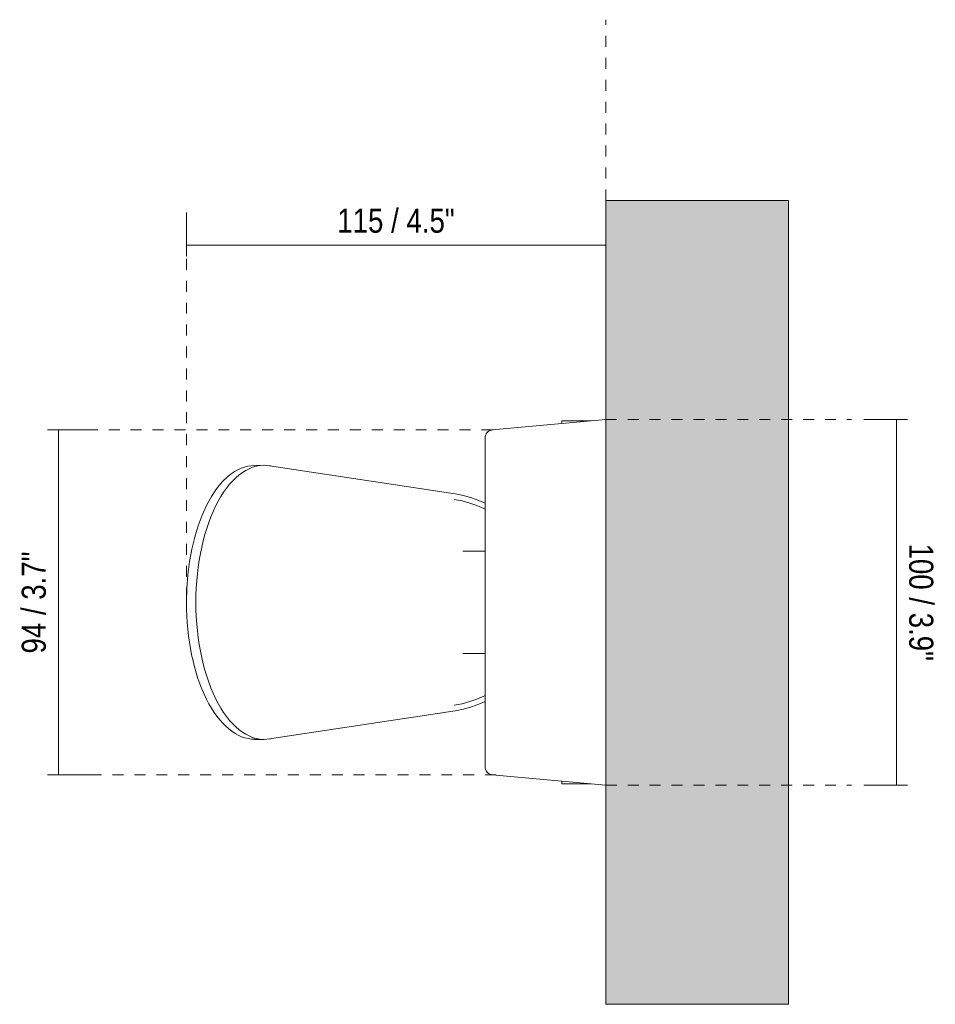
# Model space of a CAD drawing. Header units: millimetres. Extents: x -6734 to -5392, y 163 to 6739.
# Tile 3 of 3: x -6376 to -6126, y 6469 to 6739. Entities that reach past the tile are written whole.
import ezdxf

# ---------------------------------------------------------------- set-up
doc = ezdxf.new("R2010")
doc.units = ezdxf.units.MM
doc.linetypes.add('Dash', pattern=[6, 3, -3])
doc.layers.add('A-ANNO-DIMS', color=7, linetype='Dash', lineweight=9, true_color=0xd2d2d2)
for name, color, linetype, lineweight in [('A-ANNO-DIMS-3', 7, 'Continuous', 9), ('A-WALL', 7, 'Continuous', 9), ('E-LITE-EQPM', 7, 'Continuous', 20)]:
    doc.layers.add(name, color=color, linetype=linetype, lineweight=lineweight)
doc.styles.add('Arial Narrow', font='ARIALN.TTF', dxfattribs={"height": 6.6})
doc.dimstyles.new('FARO_-_2_2mm_Arial_Narrow_mm_Inch_Left', dxfattribs={"dimscale": 304.8, "dimtxt": 6.754644, "dimasz": 0, "dimexe": 0.029528, "dimexo": 0.0625, "dimgap": 0.004921, "dimtad": 1, "dimdec": 0, "dimzin": 0, "dimdsep": 46, "dimtxsty": 'Arial Narrow', "dimblk1": 'NONE', "dimblk2": 'NONE', "dimsah": 1, "dimcen": 0.09, "dimadec": 0, "dimazin": 0, "dimtfac": 1, "dimtdec": 4, "dimtix": 1, "dimtmove": 0, "dimatfit": 3, "dimfxl": 0.009843, "dimfxlon": 1, "dimtvp": 1, "dimtolj": 1, "dimtzin": 0, "dimarcsym": 2})
doc.dimstyles.new('FARO_-_2_2mm_Arial_Narrow_mm_Inch_Right', dxfattribs={"dimscale": 304.8, "dimtxt": 6.754644, "dimasz": 0, "dimexe": 0.029528, "dimexo": 0.0625, "dimgap": 0.004921, "dimtad": 1, "dimdec": 0, "dimzin": 0, "dimdsep": 46, "dimtxsty": 'Arial Narrow', "dimblk1": 'NONE', "dimblk2": 'NONE', "dimsah": 1, "dimcen": 0.09, "dimadec": 0, "dimazin": 0, "dimtfac": 1, "dimtdec": 4, "dimtix": 1, "dimtmove": 0, "dimatfit": 3, "dimfxl": 0.009843, "dimfxlon": 1, "dimtvp": 1, "dimtolj": 1, "dimtzin": 0, "dimarcsym": 2})

# ---------------------------------------------------------------- blocks, each defined once
blk = doc.blocks.new('40135 - 40135 CORB White table lamp GU10_USB-548239-Planta_PDF')
at = {"layer": 'E-LITE-EQPM'}
for p, q in [((-3280.96, 6629.19), (-3280.96, 6628.4)), ((-3272.96, 6629.19), (-3280.96, 6629.19)), ((-3272.96, 6629.13), (-3272.96, 6629.19)), ((-3301.46, 6625.99), (-3301.41, 6626.05)), ((-3301.1, 6626.31), (-3301.04, 6626.35)), ((-3300.68, 6626.53), (-3300.61, 6626.56)), ((-3300.22, 6626.65), (-3300.14, 6626.66)), ((-3300.03, 6626.67), (-3300.14, 6626.66)), ((-3301.96, 6624.66), (-3301.96, 6624.74)), ((-3301.95, 6624.82), (-3301.95, 6624.83)), ((-3301.9, 6625.14), (-3301.88, 6625.22)), ((-3301.73, 6625.59), (-3301.69, 6625.66)), ((-3362.41, 6617), (-3365.02, 6616.99)), ((-3310.2, 6609.15), (-3360.94, 6616.89)), ((-3301.97, 6593.48), (-3308.06, 6593.48)), ((-3308.08, 6565.51), (-3301.97, 6565.51)), ((-3360.94, 6542.1), (-3310.2, 6549.84)), ((-3365.02, 6542), (-3362.41, 6541.99)), ((-3301.96, 6534.25), (-3301.96, 6534.33)), ((-3301.88, 6533.77), (-3301.9, 6533.85)), ((-3301.69, 6533.33), (-3301.73, 6533.4)), ((-3301.41, 6532.95), (-3301.46, 6533)), ((-3301.06, 6532.65), (-3301.1, 6532.68)), ((-3300.61, 6532.43), (-3300.68, 6532.46)), ((-3300.14, 6532.33), (-3300.22, 6532.34)), ((-3300.14, 6532.33), (-3300.03, 6532.32)), ((-3280.96, 6530.59), (-3280.96, 6529.8)), ((-3272.96, 6529.8), (-3280.96, 6529.8)), ((-3272.96, 6529.8), (-3272.96, 6529.86))]:
    blk.add_line(p, q, dxfattribs=at)
at = {"layer": 'E-LITE-EQPM', "flags": 128}
for points in [[(-3301.96, 6624.66), (-3301.96, 6624.63), (-3301.96, 6624.55)], [(-3310.42, 6607.66), (-3308.25, 6607.25), (-3306.17, 6606.68), (-3304.2, 6605.98), (-3302.37, 6605.17), (-3301.97, 6604.96)], [(-3310.2, 6609.15), (-3307.91, 6608.71), (-3305.71, 6608.11), (-3303.65, 6607.37), (-3301.97, 6606.63)], [(-3310.42, 6551.33), (-3308.25, 6551.75), (-3306.17, 6552.32), (-3304.2, 6553.02), (-3302.37, 6553.82), (-3301.97, 6554.03)], [(-3310.2, 6549.84), (-3307.91, 6550.29), (-3305.71, 6550.89), (-3303.65, 6551.62), (-3301.97, 6552.36)], [(-3301.96, 6534.41), (-3301.96, 6534.34), (-3301.96, 6534.33)]]:
    blk.add_lwpolyline(points, dxfattribs=at)
at = {"layer": 'E-LITE-EQPM'}
for centre, major_axis, start_param, end_param in [((-3362.37, 6579.5), (0, 37.51), 6.195919, 7.853982), ((-3364.97, 6579.5), (0, 37.49), 0, 1.570796), ((-3364.97, 6579.5), (0, 37.49), 1.570796, 3.141593), ((-3362.37, 6579.5), (0, 37.51), 1.570796, 3.228859)]:
    blk.add_ellipse(centre, major_axis=major_axis, ratio=0.5, start_param=start_param, end_param=end_param, dxfattribs=at)
blk = doc.blocks.new('DIMBLOCK3-Planta_PDF')
at = {"layer": 'A-ANNO-DIMS-3', "color": 251, "true_color": 0x5b5b5b, "transparency": 16777216}
for p, q in [((-6330.68, 6676.88), (-6330.68, 6686.22)), ((-6215.91, 6680.22), (-6215.91, 6668.22)), ((-6215.91, 6677.22), (-6215.91, 6680.22)), ((-6330.68, 6677.22), (-6215.91, 6677.22)), ((-6330.68, 6677.22), (-6330.68, 6674.22))]:
    blk.add_line(p, q, dxfattribs=at)
at = {"layer": 'A-ANNO-DIMS-3', "color": 0, "transparency": 16777216, "insert": (-6289.38, 6687.25), "char_height": 6.6, "width": 38.598, "attachment_point": 1, "line_spacing_factor": 0.974696, "style": 'Arial Narrow'}
blk.add_mtext('115 / 4.5"', dxfattribs=at)
blk = doc.blocks.new('_None')
blk = doc.blocks.new('DIMBLOCK4-Planta_PDF')
at = {"layer": 'A-ANNO-DIMS-3', "color": 251, "true_color": 0x5b5b5b, "transparency": 16777216}
for p, q in [((-6365.73, 6626.67), (-6368.73, 6626.67)), ((-6366.06, 6626.67), (-6356.73, 6626.67)), ((-6365.73, 6626.67), (-6365.73, 6532.32)), ((-6365.73, 6532.32), (-6368.73, 6532.32)), ((-6366.06, 6532.32), (-6356.73, 6532.32))]:
    blk.add_line(p, q, dxfattribs=at)
at = {"layer": 'A-ANNO-DIMS-3', "color": 0, "transparency": 16777216, "insert": (-6375.76, 6565.5), "char_height": 6.6, "width": 33.5802, "attachment_point": 1, "rotation": 90, "line_spacing_factor": 0.974696, "style": 'Arial Narrow'}
blk.add_mtext('94 / 3.7"', dxfattribs=at)
blk = doc.blocks.new('DIMBLOCK5-Planta_PDF')
at = {"layer": 'A-ANNO-DIMS-3', "color": 251, "true_color": 0x5b5b5b, "transparency": 16777216}
for p, q in [((-6135.98, 6629.5), (-6145.31, 6629.5)), ((-6136.31, 6529.5), (-6136.31, 6629.5)), ((-6136.31, 6629.5), (-6133.31, 6629.5)), ((-6135.98, 6529.5), (-6145.31, 6529.5)), ((-6136.31, 6529.5), (-6133.31, 6529.5))]:
    blk.add_line(p, q, dxfattribs=at)
at = {"layer": 'A-ANNO-DIMS-3', "color": 0, "transparency": 16777216, "insert": (-6126.28, 6595.58), "char_height": 6.6, "width": 38.598, "attachment_point": 1, "rotation": 270, "line_spacing_factor": 0.974696, "style": 'Arial Narrow'}
blk.add_mtext('100 / 3.9"', dxfattribs=at)

msp = doc.modelspace()

# ---------------------------------------------------------------- hatches: boundary and pattern name
at = {"layer": 'A-WALL', "true_color": 0xf7f7f7}
msp.add_hatch(color=7, dxfattribs=at).paths.add_polyline_path([(-6215.91, 6469.5), (-6165.91, 6469.5), (-6165.91, 6689.5), (-6215.91, 6689.5), (-6215.91, 6528.26)])

# ---------------------------------------------------------------- linework, layer by layer
at = {"layer": 'A-ANNO-DIMS'}
for p, q in [((-6215.91, 6689.5), (-6215.91, 6738.95)), ((-6330.68, 6679.5), (-6330.68, 6579.5)), ((-6215.91, 6629.5), (-6148.71, 6629.5)), ((-6246.94, 6626.67), (-6365.91, 6626.67)), ((-6245.91, 6532.32), (-6365.91, 6532.32)), ((-6215.91, 6529.5), (-6148.71, 6529.5))]:
    msp.add_line(p, q, dxfattribs=at)
at = {"layer": 'A-WALL', "color": 253, "true_color": 0xaaaaaa}
for p, q in [((-6215.91, 6629.5), (-6215.91, 6689.5)), ((-6165.91, 6689.5), (-6215.91, 6689.5)), ((-6165.91, 6689.5), (-6165.91, 6469.5)), ((-6215.91, 6469.5), (-6215.91, 6529.5)), ((-6165.91, 6469.5), (-6215.91, 6469.5))]:
    msp.add_line(p, q, dxfattribs=at)
at = {"layer": 'E-LITE-EQPM'}
for p, q in [((-6215.91, 6629.5), (-6246.98, 6626.67)), ((-6215.91, 6529.5), (-6215.91, 6629.5)), ((-6248.92, 6624.55), (-6248.92, 6534.44)), ((-6246.98, 6532.32), (-6215.91, 6529.5))]:
    msp.add_line(p, q, dxfattribs=at)
for centre, start, end in [((-6246.79, 6624.55), 95.1935, 180), ((-6246.79, 6534.44), 180, 264.8065)]:
    msp.add_arc(centre, 2.13, start, end, dxfattribs=at)

# ---------------------------------------------------------------- block references
msp.add_blockref('40135 - 40135 CORB White table lamp GU10_USB-548239-Planta_PDF', (-2946.96, 0), dxfattribs=at)

# ---------------------------------------------------------------- dimensions: what is measured, and where the dimension line sits
at = {"layer": 'A-ANNO-DIMS', "color": 251, "linetype": 'Continuous', "true_color": 0x5b5b5b}
dim = msp.add_linear_dim(base=(-6215.91, 6677.22), p1=(-6330.68, 6674.22), p2=(-6215.91, 6680.22), dimstyle='FARO_-_2_2mm_Arial_Narrow_mm_Inch_Left', override={"dimpost": '<>', "dimfxl": 114.918278}, dxfattribs=at)
dim.commit()
dim.dimension.update_dxf_attribs({"geometry": 'DIMBLOCK3-Planta_PDF', "text_midpoint": (-6273.3, 6682.99)})
for base, p1, p2, dimstyle, override, picture, middle in [((-6136.31, 6629.5), (-6133.31, 6529.5), (-6133.31, 6629.5), 'FARO_-_2_2mm_Arial_Narrow_mm_Inch_Right', {"dimtad": 4, "dimpost": '<>', "dimfxl": 100}, 'DIMBLOCK5-Planta_PDF', (-6130.54, 6579.5)), ((-6365.73, 6532.32), (-6368.73, 6626.67), (-6368.73, 6532.32), 'FARO_-_2_2mm_Arial_Narrow_mm_Inch_Left', {"dimpost": '<>', "dimfxl": 94.355603}, 'DIMBLOCK4-Planta_PDF', (-6371.5, 6579.5))]:
    dim = msp.add_linear_dim(base=base, p1=p1, p2=p2, angle=90, dimstyle=dimstyle, override=override, dxfattribs=at)
    dim.commit()
    dim.dimension.update_dxf_attribs({"geometry": picture, "text_midpoint": middle})

doc.saveas('drawing.dxf')
